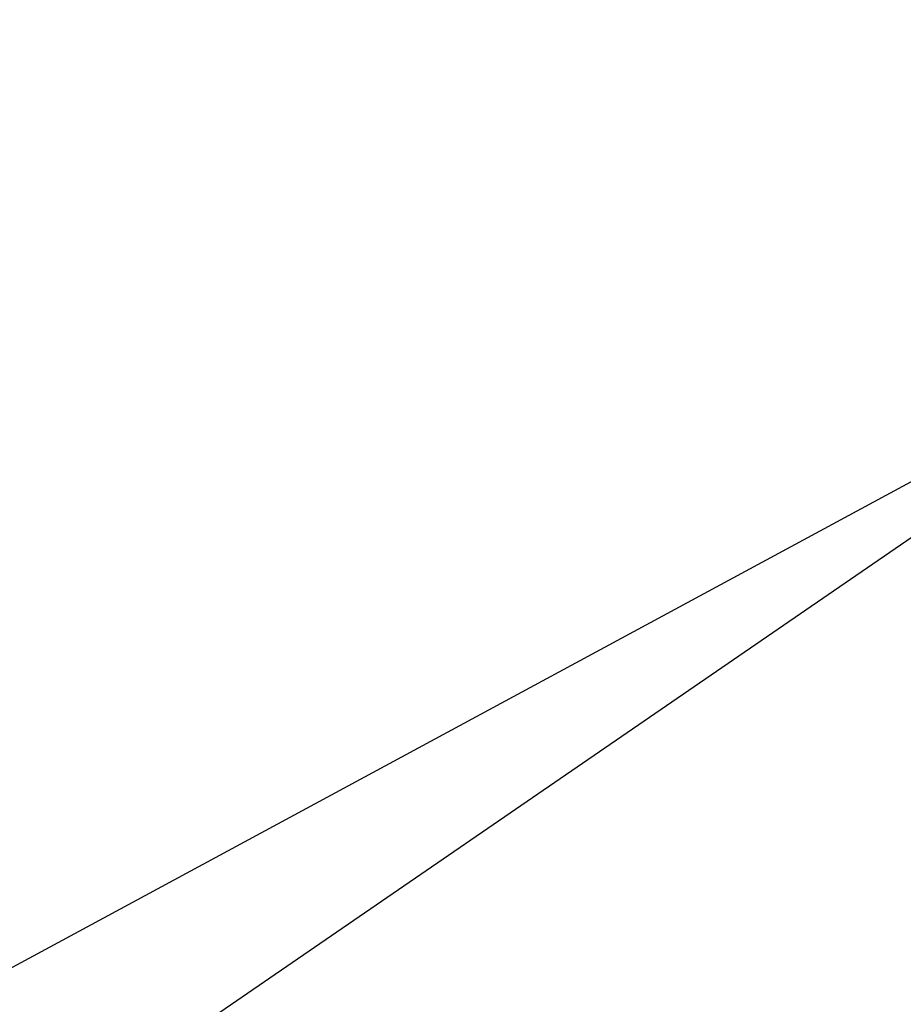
# Model space of a CAD drawing. Header units: millimetres. Extents: x -262 to 262, y -217 to 217.
# Tile 67 of 256: x -258.926 to -258.484, y -178.644 to -178.152. Entities that reach past the tile are written whole.
import ezdxf

# ---------------------------------------------------------------- set-up
doc = ezdxf.new("R2010")
doc.units = ezdxf.units.MM
doc.header["$MEASUREMENT"] = 0
doc.layers.add('AS-22 ASX', color=7, linetype='Continuous', true_color=0x000000)

msp = doc.modelspace()

# ---------------------------------------------------------------- meshes
at = {"layer": 'AS-22 ASX'}
mesh = msp.add_polyface(dxfattribs=at)
corners = [(-261.50235, -181.73222, 168.68243), (-261.50235, -178.76649, 166.48161), (-261.50235, -182.02039, 168.27884), (-261.50235, -178.99739, 166.15186), (-261.50235, -182.27423, 167.85284), (-261.50235, -178.48184, 166.76625), (-261.50235, -180.68266, 169.73199), (-261.50235, -180.27907, 170.02016), (-261.50235, -181.06107, 169.4115), (-261.50235, -181.41173, 169.06084), (-261.50235, -182.9769, 165.49263), (-261.50235, -182.91556, 165.98473), (-261.50235, -179.2717, 165.39818), (-261.50235, -182.49202, 167.40733), (-261.50235, -179.16751, 165.78702), (-261.50235, -182.81378, 166.47006), (-261.50235, -179.30678, 164.99716), (-261.50235, -182.67229, 163.04895), (-261.50235, -182.81378, 163.52425), (-261.50235, -179.16751, 164.20729), (-261.50235, -178.99739, 163.84245), (-261.50235, -182.02039, 161.71547), (-261.50235, -182.27423, 162.14146), (-261.50235, -178.76649, 163.5127), (-261.50235, -181.73222, 161.31187), (-261.50235, -182.91556, 164.00958), (-261.50235, -179.2717, 164.59613), (-261.50235, -178.48184, 163.22806), (-261.50235, -180.68266, 160.26231), (-261.50235, -181.06107, 160.58281), (-261.50235, -181.41173, 160.93347), (-261.50235, -178.15208, 162.99716), (-261.50235, -179.85307, 159.72031), (-261.50235, -180.27907, 159.97415), (-261.50235, -182.49202, 162.58698), (-261.50235, -182.9769, 164.50168), (-261.50235, -181.06107, 169.4115), (-261.50235, -181.41173, 169.06084), (-261.20233, -181.41173, 169.06084), (-261.20233, -181.06107, 169.4115), (-261.50235, -180.27907, 170.02016), (-261.50235, -180.68266, 169.73199), (-261.20233, -180.68266, 169.73199), (-261.20233, -180.27907, 170.02016), (-261.50235, -179.85307, 170.274), (-261.20233, -179.85307, 170.274), (-261.50235, -179.40756, 170.49179), (-261.50235, -179.85307, 159.72031), (-261.20233, -179.40756, 159.50252), (-261.20233, -179.85307, 159.72031), (-261.50235, -180.68266, 160.26231), (-261.50235, -180.27907, 159.97415), (-261.20233, -180.27907, 159.97415), (-261.20233, -180.68266, 160.26231), (-261.50235, -181.06107, 160.58281), (-261.20233, -181.06107, 160.58281), (-261.50235, -181.41173, 160.93347), (-261.20233, -181.41173, 160.93347), (-258.29019, -179.33104, 162.97504), (-261.20233, -181.41173, 160.93347), (-261.20233, -181.06107, 160.58281), (-258.29019, -179.59506, 163.32773), (-261.20233, -182.02039, 161.71547), (-261.20233, -181.73222, 161.31187), (-258.29019, -178.66681, 162.39948), (-261.20233, -180.27907, 159.97415), (-261.20233, -179.85307, 159.72031), (-258.29019, -179.0195, 162.6635), (-261.20233, -180.68266, 160.26231), (-258.29019, -178.28014, 167.80598), (-261.20233, -179.85307, 170.274), (-261.20233, -180.27907, 170.02016), (-258.29019, -179.0195, 167.33081), (-261.20233, -181.06107, 169.4115), (-261.20233, -181.41173, 169.06084), (-258.29019, -179.33104, 167.01927), (-261.20233, -181.73222, 168.68243), (-261.20233, -182.02039, 168.27884), (-258.29019, -178.66681, 167.59483), (-261.20233, -180.68266, 169.73199)]
mesh.append_faces([[corners[k] for k in face] for face in [(0, 1, 2, 2), (2, 3, 4, 4), (5, 6, 7, 7), (6, 5, 8, 8), (9, 8, 1, 1), (9, 1, 0, 0), (10, 11, 12, 12), (13, 4, 3, 3), (14, 12, 15, 15), (3, 14, 13, 13), (5, 1, 8, 8), (12, 16, 10, 10), (17, 18, 19, 19), (20, 21, 22, 22), (23, 24, 21, 21), (18, 25, 26, 26), (27, 28, 29, 29), (24, 23, 30, 30), (31, 32, 33, 33), (30, 23, 29, 29), (19, 20, 34, 34), (26, 19, 18, 18), (23, 27, 29, 29), (20, 23, 21, 21), (16, 26, 35, 35), (36, 37, 38, 38), (36, 38, 39, 39), (40, 41, 42, 42), (40, 42, 43, 43), (44, 40, 43, 43), (44, 43, 45, 45), (41, 36, 39, 39), (41, 39, 42, 42), (46, 44, 45, 45), (47, 48, 49, 49), (50, 51, 52, 52), (50, 52, 53, 53), (54, 50, 53, 53), (54, 53, 55, 55), (51, 47, 49, 49), (51, 49, 52, 52), (56, 54, 55, 55), (56, 55, 57, 57), (58, 59, 60, 60), (61, 62, 63, 63), (64, 65, 66, 66), (67, 68, 65, 65), (59, 58, 63, 63), (68, 67, 60, 60), (69, 70, 71, 71), (72, 73, 74, 74), (75, 76, 77, 77), (78, 71, 79, 79), (72, 79, 73, 73)]])

doc.saveas('drawing.dxf')
